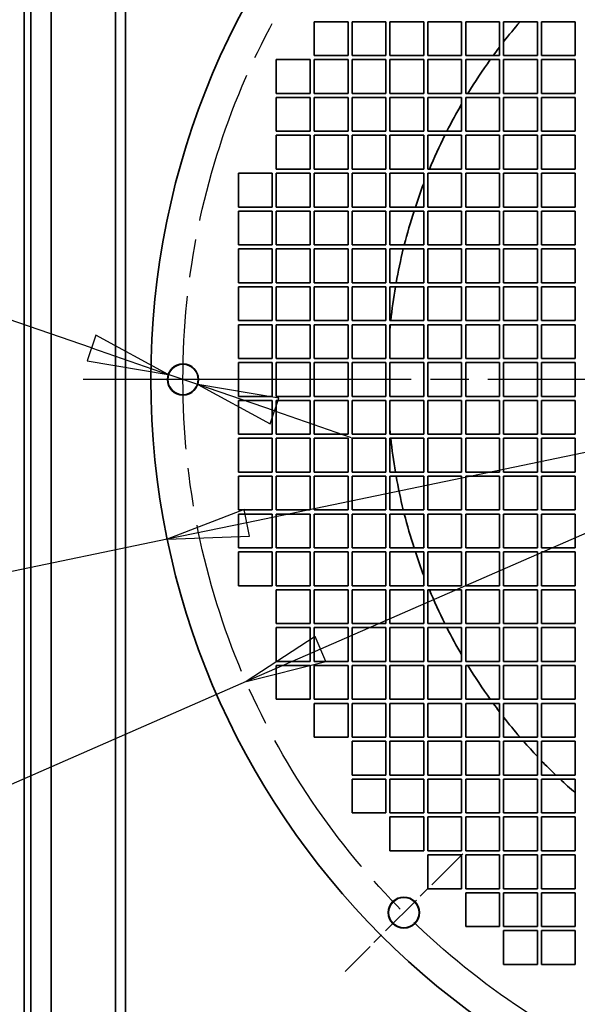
# Model space of a CAD drawing. Header units: millimetres. Extents: x 132 to 3320, y 40 to 2336.
# Tile 28 of 38: x 1738 to 1903, y 1445 to 1736. Entities that reach past the tile are written whole.
import ezdxf

# ---------------------------------------------------------------- set-up
doc = ezdxf.new("R2010")
doc.units = ezdxf.units.MM
doc.header["$LTSCALE"] = 8
doc.linetypes.add('CHAIN', pattern=[0.3543, 0.2362, -0.0295, 0.0591, -0.0295])
for name, color, linetype, lineweight, true_color in [('Krawędzie widoczne(ISO)', 7, 'Continuous', 35, 0x262659), ('Linia środkowa(ISO)', 7, 'Continuous', 25, 0x262659), ('Wymiary(ISO)', 7, 'Continuous', 25, 0x262659), ('Znacznik środka(ISO)', 7, 'Continuous', 25, 0x262659)]:
    doc.layers.add(name, color=color, linetype=linetype, lineweight=lineweight, true_color=true_color)
doc.styles.add('STANDARDDużyTekst', font='txt')
doc.dimstyles.new('X.XXX mała tolerancja', dxfattribs={"dimscale": 8, "dimtxt": 3.5, "dimasz": 3, "dimexe": 3.175, "dimexo": 0, "dimgap": 0.762, "dimtad": 1, "dimtoh": 1, "dimdec": 1, "dimrnd": 1e-08, "dimtxsty": 'STANDARDDużyTekst', "dimblk": 'Filled-2', "dimcen": 0.09, "dimdle": 10, "dimclrd": 256, "dimclre": 256, "dimclrt": 7, "dimadec": 1, "dimazin": 2, "dimtfac": 0.714286, "dimtdec": 3, "dimtmove": 0, "dimatfit": 3, "dimfxl": 1, "dimtolj": 1, "dimlwd": 25, "dimlwe": 25, "dimarcsym": 0})

# ---------------------------------------------------------------- blocks, each defined once
blk = doc.blocks.new('Filled-2')
at = {"color": 0}
for p, q in [((0, 0), (-1, 0.167)), ((-1, 0.167), (-1, -0.167)), ((-1, 0), (0, 0)), ((-1, -0.167), (0, 0))]:
    blk.add_line(p, q, dxfattribs=at)
at = {"color": 0, "flags": 128}
blk.add_lwpolyline([(-1, -0.167), (0, 0), (-1, 0.167), (-1, -0.167)], dxfattribs=at)
at = {"color": 0}
blk.add_solid([(-1, -0.167), (0, 0), (-1, 0.167), (-1, -0.167)], dxfattribs=at)
blk = doc.blocks.new('*D16')
at = {"layer": 'Defpoints', "color": 0, "linetype": 'Continuous', "transparency": 16777216}
for p in [(2261.6, 1629.64), (2468.1, 1629.64), (1739.1, 1189.64)]:
    blk.add_point(p, dxfattribs=at)
at = {"layer": 'Wymiary(ISO)', "color": 179, "linetype": 'Continuous', "lineweight": 25, "true_color": 0x262658, "transparency": 16777216}
for p, q in [((2261.6, 1629.64), (2493.5, 1629.64)), ((2468.1, 1213.64), (2468.1, 1605.64)), ((1739.1, 1189.64), (2493.5, 1189.64))]:
    blk.add_line(p, q, dxfattribs=at)
at = {"layer": 'Wymiary(ISO)', "color": 179, "linetype": 'Continuous', "lineweight": 25, "true_color": 0x262658, "transparency": 16777216, "xscale": 24, "yscale": 24, "zscale": 24}
for p, rotation in [((2468.1, 1629.64), 90), ((2468.1, 1189.64), 270)]:
    blk.add_blockref('Filled-2', p, dxfattribs=dict(at, rotation=rotation))
at = {"layer": 'Wymiary(ISO)', "color": 7, "linetype": 'Continuous', "lineweight": 25, "transparency": 16777216, "insert": (2433.51, 1379.42), "char_height": 28, "attachment_point": 1, "rotation": 90, "style": 'STANDARDDużyTekst'}
blk.add_mtext('\\A1;440', dxfattribs=at)
blk = doc.blocks.new('*D21')
at = {"layer": 'Defpoints', "color": 0, "linetype": 'Continuous', "transparency": 16777216}
for p in [(1781.75, 1631.14), (1790.45, 1628.14)]:
    blk.add_point(p, dxfattribs=at)
at = {"layer": 'Wymiary(ISO)', "color": 179, "linetype": 'Continuous', "lineweight": 25, "true_color": 0x262658, "transparency": 16777216}
for p, q in [((1759.06, 1638.96), (1585.19, 1698.91)), ((1790.45, 1628.14), (1781.75, 1631.14)), ((1813.14, 1620.32), (1835.83, 1612.49))]:
    blk.add_line(p, q, dxfattribs=at)
at = {"layer": 'Wymiary(ISO)', "color": 179, "linetype": 'Continuous', "lineweight": 25, "true_color": 0x262658, "transparency": 16777216, "xscale": 24, "yscale": 24, "zscale": 24}
for p, rotation in [((1781.75, 1631.14), 340.9768457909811), ((1790.45, 1628.14), 160.9768457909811)]:
    blk.add_blockref('Filled-2', p, dxfattribs=dict(at, rotation=rotation))
at = {"layer": 'Wymiary(ISO)', "color": 7, "linetype": 'Continuous', "lineweight": 25, "transparency": 16777216, "insert": (1602.26, 1729.71), "char_height": 28, "attachment_point": 1, "rotation": 340.9768, "style": 'STANDARDDużyTekst'}
blk.add_mtext('\\A1; \\fTrebuchet MS|b0|i1;\\H28.0000;8xM6', dxfattribs=at)
blk = doc.blocks.new('*D25')
at = {"layer": 'Defpoints', "color": 0, "linetype": 'Continuous', "transparency": 16777216}
for p in [(2236.74, 1676.91), (1781.46, 1582.36)]:
    blk.add_point(p, dxfattribs=at)
at = {"layer": 'Wymiary(ISO)', "color": 179, "linetype": 'Continuous', "lineweight": 25, "true_color": 0x262658, "transparency": 16777216}
for p, q in [((2213.25, 1672.03), (1804.96, 1587.24)), ((1781.46, 1582.36), (1622.34, 1549.32))]:
    blk.add_line(p, q, dxfattribs=at)
at = {"layer": 'Wymiary(ISO)', "color": 179, "linetype": 'Continuous', "lineweight": 25, "true_color": 0x262658, "transparency": 16777216, "xscale": 24, "yscale": 24, "zscale": 24}
for p, rotation in [((2236.74, 1676.91), 11.7318699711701), ((1781.46, 1582.36), 191.7318699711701)]:
    blk.add_blockref('Filled-2', p, dxfattribs=dict(at, rotation=rotation))
at = {"layer": 'Wymiary(ISO)', "color": 7, "linetype": 'Continuous', "lineweight": 25, "transparency": 16777216, "insert": (1621.26, 1584.51), "char_height": 28, "attachment_point": 1, "rotation": 11.7319, "style": 'STANDARDDużyTekst'}
blk.add_mtext('\\A1;∅465', dxfattribs=at)
blk = doc.blocks.new('*D26')
at = {"layer": 'Defpoints', "color": 0, "linetype": 'Continuous', "transparency": 16777216}
for p in [(2213.42, 1718.99), (1804.78, 1540.29)]:
    blk.add_point(p, dxfattribs=at)
at = {"layer": 'Wymiary(ISO)', "color": 179, "linetype": 'Continuous', "lineweight": 25, "true_color": 0x262658, "transparency": 16777216}
for p, q in [((2191.43, 1709.37), (1826.77, 1549.9)), ((1804.78, 1540.29), (1643.44, 1469.73))]:
    blk.add_line(p, q, dxfattribs=at)
at = {"layer": 'Wymiary(ISO)', "color": 179, "linetype": 'Continuous', "lineweight": 25, "true_color": 0x262658, "transparency": 16777216, "xscale": 24, "yscale": 24, "zscale": 24}
for p, rotation in [((2213.42, 1718.99), 23.62028117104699), ((1804.78, 1540.29), 203.620281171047)]:
    blk.add_blockref('Filled-2', p, dxfattribs=dict(at, rotation=rotation))
at = {"layer": 'Wymiary(ISO)', "color": 7, "linetype": 'Continuous', "lineweight": 25, "transparency": 16777216, "insert": (1635.13, 1503.95), "char_height": 28, "attachment_point": 1, "rotation": 23.6203, "style": 'STANDARDDużyTekst'}
blk.add_mtext('\\A1;∅446', dxfattribs=at)

msp = doc.modelspace()

# ---------------------------------------------------------------- linework, layer by layer
at = {"layer": 'Krawędzie widoczne(ISO)'}
for p, q in [((1739.101, 1953.637), (1739.101, 1189.637)), ((1741.101, 1951.637), (1741.101, 1191.637)), ((1747.101, 1869.637), (1747.101, 1389.637)), ((1766.101, 1869.637), (1766.101, 1389.637)), ((1769.101, 1389.637), (1769.101, 1869.637)), ((1824.901, 1725.437), (1824.901, 1735.437)), ((1824.901, 1735.437), (1834.901, 1735.437)), ((1834.901, 1735.437), (1834.901, 1725.437)), ((1836.101, 1725.437), (1836.101, 1735.437)), ((1836.101, 1735.437), (1846.101, 1735.437)), ((1846.101, 1735.437), (1846.101, 1725.437)), ((1847.301, 1725.437), (1847.301, 1735.437)), ((1847.301, 1735.437), (1857.301, 1735.437)), ((1857.301, 1735.437), (1857.301, 1725.437)), ((1858.501, 1725.437), (1858.501, 1735.437)), ((1858.501, 1735.437), (1868.501, 1735.437)), ((1868.501, 1735.437), (1868.501, 1725.437)), ((1869.701, 1725.437), (1869.701, 1735.437)), ((1869.701, 1735.437), (1879.701, 1735.437)), ((1879.701, 1735.437), (1879.701, 1725.437)), ((1880.901, 1725.437), (1880.901, 1735.437)), ((1880.901, 1735.437), (1890.901, 1735.437)), ((1890.901, 1735.437), (1890.901, 1725.437)), ((1892.101, 1725.437), (1892.101, 1735.437)), ((1892.101, 1735.437), (1902.101, 1735.437)), ((1902.101, 1735.437), (1902.101, 1725.437)), ((1813.701, 1714.237), (1813.701, 1724.237)), ((1813.701, 1724.237), (1823.701, 1724.237)), ((1823.701, 1724.237), (1823.701, 1714.237)), ((1834.901, 1725.437), (1824.901, 1725.437)), ((1824.901, 1714.237), (1824.901, 1724.237)), ((1824.901, 1724.237), (1834.901, 1724.237)), ((1834.901, 1724.237), (1834.901, 1714.237)), ((1846.101, 1725.437), (1836.101, 1725.437)), ((1836.101, 1714.237), (1836.101, 1724.237)), ((1836.101, 1724.237), (1846.101, 1724.237)), ((1846.101, 1724.237), (1846.101, 1714.237)), ((1857.301, 1725.437), (1847.301, 1725.437)), ((1847.301, 1714.237), (1847.301, 1724.237)), ((1847.301, 1724.237), (1857.301, 1724.237)), ((1857.301, 1724.237), (1857.301, 1714.237)), ((1868.501, 1725.437), (1858.501, 1725.437)), ((1858.501, 1714.237), (1858.501, 1724.237)), ((1858.501, 1724.237), (1868.501, 1724.237)), ((1868.501, 1724.237), (1868.501, 1714.237)), ((1879.701, 1725.437), (1869.701, 1725.437)), ((1869.701, 1714.237), (1869.701, 1724.237)), ((1869.701, 1724.237), (1879.701, 1724.237)), ((1879.701, 1724.237), (1879.701, 1714.237)), ((1890.901, 1725.437), (1880.901, 1725.437)), ((1880.901, 1714.237), (1880.901, 1724.237)), ((1880.901, 1724.237), (1890.901, 1724.237)), ((1890.901, 1724.237), (1890.901, 1714.237)), ((1902.101, 1725.437), (1892.101, 1725.437)), ((1892.101, 1714.237), (1892.101, 1724.237)), ((1892.101, 1724.237), (1902.101, 1724.237)), ((1902.101, 1724.237), (1902.101, 1714.237)), ((1823.701, 1714.237), (1813.701, 1714.237)), ((1813.701, 1703.037), (1813.701, 1713.037)), ((1813.701, 1713.037), (1823.701, 1713.037)), ((1823.701, 1713.037), (1823.701, 1703.037)), ((1834.901, 1714.237), (1824.901, 1714.237)), ((1824.901, 1703.037), (1824.901, 1713.037)), ((1824.901, 1713.037), (1834.901, 1713.037)), ((1834.901, 1713.037), (1834.901, 1703.037)), ((1846.101, 1714.237), (1836.101, 1714.237)), ((1836.101, 1703.037), (1836.101, 1713.037)), ((1836.101, 1713.037), (1846.101, 1713.037)), ((1846.101, 1713.037), (1846.101, 1703.037)), ((1857.301, 1714.237), (1847.301, 1714.237)), ((1847.301, 1703.037), (1847.301, 1713.037)), ((1847.301, 1713.037), (1857.301, 1713.037)), ((1857.301, 1713.037), (1857.301, 1703.037)), ((1868.501, 1714.237), (1858.501, 1714.237)), ((1858.501, 1703.037), (1858.501, 1713.037)), ((1858.501, 1713.037), (1868.501, 1713.037)), ((1868.501, 1713.037), (1868.501, 1703.037)), ((1879.701, 1714.237), (1869.701, 1714.237)), ((1869.701, 1703.037), (1869.701, 1713.037)), ((1869.701, 1713.037), (1879.701, 1713.037)), ((1879.701, 1713.037), (1879.701, 1703.037)), ((1890.901, 1714.237), (1880.901, 1714.237)), ((1880.901, 1703.037), (1880.901, 1713.037)), ((1880.901, 1713.037), (1890.901, 1713.037)), ((1890.901, 1713.037), (1890.901, 1703.037)), ((1902.101, 1714.237), (1892.101, 1714.237)), ((1892.101, 1703.037), (1892.101, 1713.037)), ((1892.101, 1713.037), (1902.101, 1713.037)), ((1902.101, 1713.037), (1902.101, 1703.037)), ((1823.701, 1703.037), (1813.701, 1703.037)), ((1813.701, 1691.837), (1813.701, 1701.837)), ((1813.701, 1701.837), (1823.701, 1701.837)), ((1823.701, 1701.837), (1823.701, 1691.837)), ((1834.901, 1703.037), (1824.901, 1703.037)), ((1824.901, 1691.837), (1824.901, 1701.837)), ((1824.901, 1701.837), (1834.901, 1701.837)), ((1834.901, 1701.837), (1834.901, 1691.837)), ((1846.101, 1703.037), (1836.101, 1703.037)), ((1836.101, 1691.837), (1836.101, 1701.837)), ((1836.101, 1701.837), (1846.101, 1701.837)), ((1846.101, 1701.837), (1846.101, 1691.837)), ((1857.301, 1703.037), (1847.301, 1703.037)), ((1847.301, 1691.837), (1847.301, 1701.837)), ((1847.301, 1701.837), (1857.301, 1701.837)), ((1857.301, 1701.837), (1857.301, 1691.837)), ((1868.501, 1703.037), (1858.501, 1703.037)), ((1858.501, 1691.837), (1858.501, 1701.837)), ((1858.501, 1701.837), (1868.501, 1701.837)), ((1868.501, 1701.837), (1868.501, 1691.837)), ((1879.701, 1703.037), (1869.701, 1703.037)), ((1869.701, 1691.837), (1869.701, 1701.837)), ((1869.701, 1701.837), (1879.701, 1701.837)), ((1879.701, 1701.837), (1879.701, 1691.837)), ((1890.901, 1703.037), (1880.901, 1703.037)), ((1880.901, 1691.837), (1880.901, 1701.837)), ((1880.901, 1701.837), (1890.901, 1701.837)), ((1890.901, 1701.837), (1890.901, 1691.837)), ((1902.101, 1703.037), (1892.101, 1703.037)), ((1892.101, 1691.837), (1892.101, 1701.837)), ((1892.101, 1701.837), (1902.101, 1701.837)), ((1902.101, 1701.837), (1902.101, 1691.837)), ((1802.501, 1680.637), (1802.501, 1690.637)), ((1802.501, 1690.637), (1812.501, 1690.637)), ((1812.501, 1690.637), (1812.501, 1680.637)), ((1823.701, 1691.837), (1813.701, 1691.837)), ((1813.701, 1680.637), (1813.701, 1690.637)), ((1813.701, 1690.637), (1823.701, 1690.637)), ((1823.701, 1690.637), (1823.701, 1680.637)), ((1834.901, 1691.837), (1824.901, 1691.837)), ((1824.901, 1680.637), (1824.901, 1690.637)), ((1824.901, 1690.637), (1834.901, 1690.637)), ((1834.901, 1690.637), (1834.901, 1680.637)), ((1846.101, 1691.837), (1836.101, 1691.837)), ((1836.101, 1680.637), (1836.101, 1690.637)), ((1836.101, 1690.637), (1846.101, 1690.637)), ((1846.101, 1690.637), (1846.101, 1680.637)), ((1857.301, 1691.837), (1847.301, 1691.837)), ((1847.301, 1680.637), (1847.301, 1690.637)), ((1847.301, 1690.637), (1857.301, 1690.637)), ((1857.301, 1690.637), (1857.301, 1680.637)), ((1868.501, 1691.837), (1858.501, 1691.837)), ((1858.501, 1680.637), (1858.501, 1690.637)), ((1858.501, 1690.637), (1868.501, 1690.637)), ((1868.501, 1690.637), (1868.501, 1680.637)), ((1879.701, 1691.837), (1869.701, 1691.837)), ((1869.701, 1680.637), (1869.701, 1690.637)), ((1869.701, 1690.637), (1879.701, 1690.637)), ((1879.701, 1690.637), (1879.701, 1680.637)), ((1890.901, 1691.837), (1880.901, 1691.837)), ((1880.901, 1680.637), (1880.901, 1690.637)), ((1880.901, 1690.637), (1890.901, 1690.637)), ((1890.901, 1690.637), (1890.901, 1680.637)), ((1902.101, 1691.837), (1892.101, 1691.837)), ((1892.101, 1680.637), (1892.101, 1690.637)), ((1892.101, 1690.637), (1902.101, 1690.637)), ((1902.101, 1690.637), (1902.101, 1680.637)), ((1812.501, 1680.637), (1802.501, 1680.637)), ((1823.701, 1680.637), (1813.701, 1680.637)), ((1834.901, 1680.637), (1824.901, 1680.637)), ((1846.101, 1680.637), (1836.101, 1680.637)), ((1857.301, 1680.637), (1847.301, 1680.637)), ((1868.501, 1680.637), (1858.501, 1680.637)), ((1879.701, 1680.637), (1869.701, 1680.637)), ((1890.901, 1680.637), (1880.901, 1680.637)), ((1902.101, 1680.637), (1892.101, 1680.637)), ((1802.501, 1669.437), (1802.501, 1679.437)), ((1802.501, 1679.437), (1812.501, 1679.437)), ((1812.501, 1679.437), (1812.501, 1669.437)), ((1813.701, 1669.437), (1813.701, 1679.437)), ((1813.701, 1679.437), (1823.701, 1679.437)), ((1823.701, 1679.437), (1823.701, 1669.437)), ((1824.901, 1669.437), (1824.901, 1679.437)), ((1824.901, 1679.437), (1834.901, 1679.437)), ((1834.901, 1679.437), (1834.901, 1669.437)), ((1836.101, 1669.437), (1836.101, 1679.437)), ((1836.101, 1679.437), (1846.101, 1679.437)), ((1846.101, 1679.437), (1846.101, 1669.437)), ((1847.301, 1669.437), (1847.301, 1679.437)), ((1847.301, 1679.437), (1857.301, 1679.437)), ((1857.301, 1679.437), (1857.301, 1669.437)), ((1858.501, 1669.437), (1858.501, 1679.437)), ((1858.501, 1679.437), (1868.501, 1679.437)), ((1868.501, 1679.437), (1868.501, 1669.437)), ((1869.701, 1669.437), (1869.701, 1679.437)), ((1869.701, 1679.437), (1879.701, 1679.437)), ((1879.701, 1679.437), (1879.701, 1669.437)), ((1880.901, 1669.437), (1880.901, 1679.437)), ((1880.901, 1679.437), (1890.901, 1679.437)), ((1890.901, 1679.437), (1890.901, 1669.437)), ((1892.101, 1669.437), (1892.101, 1679.437)), ((1892.101, 1679.437), (1902.101, 1679.437)), ((1902.101, 1679.437), (1902.101, 1669.437)), ((1812.501, 1669.437), (1802.501, 1669.437)), ((1823.701, 1669.437), (1813.701, 1669.437)), ((1834.901, 1669.437), (1824.901, 1669.437)), ((1846.101, 1669.437), (1836.101, 1669.437)), ((1857.301, 1669.437), (1847.301, 1669.437)), ((1868.501, 1669.437), (1858.501, 1669.437)), ((1879.701, 1669.437), (1869.701, 1669.437)), ((1890.901, 1669.437), (1880.901, 1669.437)), ((1902.101, 1669.437), (1892.101, 1669.437)), ((1802.501, 1658.237), (1802.501, 1668.237)), ((1802.501, 1668.237), (1812.501, 1668.237)), ((1812.501, 1668.237), (1812.501, 1658.237)), ((1813.701, 1658.237), (1813.701, 1668.237)), ((1813.701, 1668.237), (1823.701, 1668.237)), ((1823.701, 1668.237), (1823.701, 1658.237)), ((1824.901, 1658.237), (1824.901, 1668.237)), ((1824.901, 1668.237), (1834.901, 1668.237)), ((1834.901, 1668.237), (1834.901, 1658.237)), ((1836.101, 1658.237), (1836.101, 1668.237)), ((1836.101, 1668.237), (1846.101, 1668.237)), ((1846.101, 1668.237), (1846.101, 1658.237)), ((1847.301, 1658.237), (1847.301, 1668.237)), ((1847.301, 1668.237), (1857.301, 1668.237)), ((1857.301, 1668.237), (1857.301, 1658.237)), ((1858.501, 1658.237), (1858.501, 1668.237)), ((1858.501, 1668.237), (1868.501, 1668.237)), ((1868.501, 1668.237), (1868.501, 1658.237)), ((1869.701, 1658.237), (1869.701, 1668.237)), ((1869.701, 1668.237), (1879.701, 1668.237)), ((1879.701, 1668.237), (1879.701, 1658.237)), ((1880.901, 1658.237), (1880.901, 1668.237)), ((1880.901, 1668.237), (1890.901, 1668.237)), ((1890.901, 1668.237), (1890.901, 1658.237)), ((1892.101, 1658.237), (1892.101, 1668.237)), ((1892.101, 1668.237), (1902.101, 1668.237)), ((1902.101, 1668.237), (1902.101, 1658.237)), ((1812.501, 1658.237), (1802.501, 1658.237)), ((1802.501, 1647.037), (1802.501, 1657.037)), ((1802.501, 1657.037), (1812.501, 1657.037)), ((1812.501, 1657.037), (1812.501, 1647.037)), ((1823.701, 1658.237), (1813.701, 1658.237)), ((1813.701, 1647.037), (1813.701, 1657.037)), ((1813.701, 1657.037), (1823.701, 1657.037)), ((1823.701, 1657.037), (1823.701, 1647.037)), ((1834.901, 1658.237), (1824.901, 1658.237)), ((1824.901, 1647.037), (1824.901, 1657.037)), ((1824.901, 1657.037), (1834.901, 1657.037)), ((1834.901, 1657.037), (1834.901, 1647.037)), ((1846.101, 1658.237), (1836.101, 1658.237)), ((1836.101, 1647.037), (1836.101, 1657.037)), ((1836.101, 1657.037), (1846.101, 1657.037)), ((1846.101, 1657.037), (1846.101, 1647.037)), ((1857.301, 1658.237), (1847.301, 1658.237)), ((1847.301, 1647.037), (1847.301, 1657.037)), ((1847.301, 1657.037), (1857.301, 1657.037)), ((1857.301, 1657.037), (1857.301, 1647.037)), ((1868.501, 1658.237), (1858.501, 1658.237)), ((1858.501, 1647.037), (1858.501, 1657.037)), ((1858.501, 1657.037), (1868.501, 1657.037)), ((1868.501, 1657.037), (1868.501, 1647.037)), ((1879.701, 1658.237), (1869.701, 1658.237)), ((1869.701, 1647.037), (1869.701, 1657.037)), ((1869.701, 1657.037), (1879.701, 1657.037)), ((1879.701, 1657.037), (1879.701, 1647.037)), ((1890.901, 1658.237), (1880.901, 1658.237)), ((1880.901, 1647.037), (1880.901, 1657.037)), ((1880.901, 1657.037), (1890.901, 1657.037)), ((1890.901, 1657.037), (1890.901, 1647.037)), ((1902.101, 1658.237), (1892.101, 1658.237)), ((1892.101, 1647.037), (1892.101, 1657.037)), ((1892.101, 1657.037), (1902.101, 1657.037)), ((1902.101, 1657.037), (1902.101, 1647.037)), ((1812.501, 1647.037), (1802.501, 1647.037)), ((1802.501, 1635.837), (1802.501, 1645.837)), ((1802.501, 1645.837), (1812.501, 1645.837)), ((1812.501, 1645.837), (1812.501, 1635.837)), ((1823.701, 1647.037), (1813.701, 1647.037)), ((1813.701, 1635.837), (1813.701, 1645.837)), ((1813.701, 1645.837), (1823.701, 1645.837)), ((1823.701, 1645.837), (1823.701, 1635.837)), ((1834.901, 1647.037), (1824.901, 1647.037)), ((1824.901, 1635.837), (1824.901, 1645.837)), ((1824.901, 1645.837), (1834.901, 1645.837)), ((1834.901, 1645.837), (1834.901, 1635.837)), ((1846.101, 1647.037), (1836.101, 1647.037)), ((1836.101, 1635.837), (1836.101, 1645.837)), ((1836.101, 1645.837), (1846.101, 1645.837)), ((1846.101, 1645.837), (1846.101, 1635.837)), ((1857.301, 1647.037), (1847.301, 1647.037)), ((1847.301, 1635.837), (1847.301, 1645.837)), ((1847.301, 1645.837), (1857.301, 1645.837)), ((1857.301, 1645.837), (1857.301, 1635.837)), ((1868.501, 1647.037), (1858.501, 1647.037)), ((1858.501, 1635.837), (1858.501, 1645.837)), ((1858.501, 1645.837), (1868.501, 1645.837)), ((1868.501, 1645.837), (1868.501, 1635.837)), ((1879.701, 1647.037), (1869.701, 1647.037)), ((1869.701, 1635.837), (1869.701, 1645.837)), ((1869.701, 1645.837), (1879.701, 1645.837)), ((1879.701, 1645.837), (1879.701, 1635.837)), ((1890.901, 1647.037), (1880.901, 1647.037)), ((1880.901, 1635.837), (1880.901, 1645.837)), ((1880.901, 1645.837), (1890.901, 1645.837)), ((1890.901, 1645.837), (1890.901, 1635.837)), ((1902.101, 1647.037), (1892.101, 1647.037)), ((1892.101, 1635.837), (1892.101, 1645.837)), ((1892.101, 1645.837), (1902.101, 1645.837)), ((1902.101, 1645.837), (1902.101, 1635.837)), ((1812.501, 1635.837), (1802.501, 1635.837)), ((1802.501, 1624.637), (1802.501, 1634.637)), ((1802.501, 1634.637), (1812.501, 1634.637)), ((1812.501, 1634.637), (1812.501, 1624.637)), ((1823.701, 1635.837), (1813.701, 1635.837)), ((1813.701, 1624.637), (1813.701, 1634.637)), ((1813.701, 1634.637), (1823.701, 1634.637)), ((1823.701, 1634.637), (1823.701, 1624.637)), ((1834.901, 1635.837), (1824.901, 1635.837)), ((1824.901, 1624.637), (1824.901, 1634.637)), ((1824.901, 1634.637), (1834.901, 1634.637)), ((1834.901, 1634.637), (1834.901, 1624.637)), ((1846.101, 1635.837), (1836.101, 1635.837)), ((1836.101, 1624.637), (1836.101, 1634.637)), ((1836.101, 1634.637), (1846.101, 1634.637)), ((1846.101, 1634.637), (1846.101, 1624.637)), ((1857.301, 1635.837), (1847.301, 1635.837)), ((1847.301, 1624.637), (1847.301, 1634.637)), ((1847.301, 1634.637), (1857.301, 1634.637)), ((1857.301, 1634.637), (1857.301, 1624.637)), ((1868.501, 1635.837), (1858.501, 1635.837)), ((1858.501, 1624.637), (1858.501, 1634.637)), ((1858.501, 1634.637), (1868.501, 1634.637)), ((1868.501, 1634.637), (1868.501, 1624.637)), ((1879.701, 1635.837), (1869.701, 1635.837)), ((1869.701, 1624.637), (1869.701, 1634.637)), ((1869.701, 1634.637), (1879.701, 1634.637)), ((1879.701, 1634.637), (1879.701, 1624.637)), ((1890.901, 1635.837), (1880.901, 1635.837)), ((1880.901, 1624.637), (1880.901, 1634.637)), ((1880.901, 1634.637), (1890.901, 1634.637)), ((1890.901, 1634.637), (1890.901, 1624.637)), ((1902.101, 1635.837), (1892.101, 1635.837)), ((1892.101, 1624.637), (1892.101, 1634.637)), ((1892.101, 1634.637), (1902.101, 1634.637)), ((1902.101, 1634.637), (1902.101, 1624.637)), ((1812.501, 1624.637), (1802.501, 1624.637)), ((1802.501, 1613.437), (1802.501, 1623.437)), ((1802.501, 1623.437), (1812.501, 1623.437)), ((1812.501, 1623.437), (1812.501, 1613.437)), ((1823.701, 1624.637), (1813.701, 1624.637)), ((1813.701, 1613.437), (1813.701, 1623.437)), ((1813.701, 1623.437), (1823.701, 1623.437)), ((1823.701, 1623.437), (1823.701, 1613.437)), ((1834.901, 1624.637), (1824.901, 1624.637)), ((1824.901, 1613.437), (1824.901, 1623.437)), ((1824.901, 1623.437), (1834.901, 1623.437)), ((1834.901, 1623.437), (1834.901, 1613.437)), ((1846.101, 1624.637), (1836.101, 1624.637)), ((1836.101, 1613.437), (1836.101, 1623.437)), ((1836.101, 1623.437), (1846.101, 1623.437)), ((1846.101, 1623.437), (1846.101, 1613.437)), ((1857.301, 1624.637), (1847.301, 1624.637)), ((1847.301, 1613.437), (1847.301, 1623.437)), ((1847.301, 1623.437), (1857.301, 1623.437)), ((1857.301, 1623.437), (1857.301, 1613.437)), ((1868.501, 1624.637), (1858.501, 1624.637)), ((1858.501, 1613.437), (1858.501, 1623.437)), ((1858.501, 1623.437), (1868.501, 1623.437)), ((1868.501, 1623.437), (1868.501, 1613.437)), ((1879.701, 1624.637), (1869.701, 1624.637)), ((1869.701, 1613.437), (1869.701, 1623.437)), ((1869.701, 1623.437), (1879.701, 1623.437)), ((1879.701, 1623.437), (1879.701, 1613.437)), ((1890.901, 1624.637), (1880.901, 1624.637)), ((1880.901, 1613.437), (1880.901, 1623.437)), ((1880.901, 1623.437), (1890.901, 1623.437)), ((1890.901, 1623.437), (1890.901, 1613.437)), ((1902.101, 1624.637), (1892.101, 1624.637)), ((1892.101, 1613.437), (1892.101, 1623.437)), ((1892.101, 1623.437), (1902.101, 1623.437)), ((1902.101, 1623.437), (1902.101, 1613.437)), ((1812.501, 1613.437), (1802.501, 1613.437)), ((1823.701, 1613.437), (1813.701, 1613.437)), ((1834.901, 1613.437), (1824.901, 1613.437)), ((1846.101, 1613.437), (1836.101, 1613.437)), ((1857.301, 1613.437), (1847.301, 1613.437)), ((1868.501, 1613.437), (1858.501, 1613.437)), ((1879.701, 1613.437), (1869.701, 1613.437)), ((1890.901, 1613.437), (1880.901, 1613.437)), ((1902.101, 1613.437), (1892.101, 1613.437)), ((1802.501, 1602.237), (1802.501, 1612.237)), ((1802.501, 1612.237), (1812.501, 1612.237)), ((1812.501, 1612.237), (1812.501, 1602.237)), ((1813.701, 1602.237), (1813.701, 1612.237)), ((1813.701, 1612.237), (1823.701, 1612.237)), ((1823.701, 1612.237), (1823.701, 1602.237)), ((1824.901, 1602.237), (1824.901, 1612.237)), ((1824.901, 1612.237), (1834.901, 1612.237)), ((1834.901, 1612.237), (1834.901, 1602.237)), ((1836.101, 1602.237), (1836.101, 1612.237)), ((1836.101, 1612.237), (1846.101, 1612.237)), ((1846.101, 1612.237), (1846.101, 1602.237)), ((1847.301, 1602.237), (1847.301, 1612.237)), ((1847.301, 1612.237), (1857.301, 1612.237)), ((1857.301, 1612.237), (1857.301, 1602.237)), ((1858.501, 1602.237), (1858.501, 1612.237)), ((1858.501, 1612.237), (1868.501, 1612.237)), ((1868.501, 1612.237), (1868.501, 1602.237)), ((1869.701, 1602.237), (1869.701, 1612.237)), ((1869.701, 1612.237), (1879.701, 1612.237)), ((1879.701, 1612.237), (1879.701, 1602.237)), ((1880.901, 1602.237), (1880.901, 1612.237)), ((1880.901, 1612.237), (1890.901, 1612.237)), ((1890.901, 1612.237), (1890.901, 1602.237)), ((1892.101, 1602.237), (1892.101, 1612.237)), ((1892.101, 1612.237), (1902.101, 1612.237)), ((1902.101, 1612.237), (1902.101, 1602.237)), ((1812.501, 1602.237), (1802.501, 1602.237)), ((1823.701, 1602.237), (1813.701, 1602.237)), ((1834.901, 1602.237), (1824.901, 1602.237)), ((1846.101, 1602.237), (1836.101, 1602.237)), ((1857.301, 1602.237), (1847.301, 1602.237)), ((1868.501, 1602.237), (1858.501, 1602.237)), ((1879.701, 1602.237), (1869.701, 1602.237)), ((1890.901, 1602.237), (1880.901, 1602.237)), ((1902.101, 1602.237), (1892.101, 1602.237)), ((1802.501, 1591.037), (1802.501, 1601.037)), ((1802.501, 1601.037), (1812.501, 1601.037)), ((1812.501, 1601.037), (1812.501, 1591.037)), ((1813.701, 1591.037), (1813.701, 1601.037)), ((1813.701, 1601.037), (1823.701, 1601.037)), ((1823.701, 1601.037), (1823.701, 1591.037)), ((1824.901, 1591.037), (1824.901, 1601.037)), ((1824.901, 1601.037), (1834.901, 1601.037)), ((1834.901, 1601.037), (1834.901, 1591.037)), ((1836.101, 1591.037), (1836.101, 1601.037)), ((1836.101, 1601.037), (1846.101, 1601.037)), ((1846.101, 1601.037), (1846.101, 1591.037)), ((1847.301, 1591.037), (1847.301, 1601.037)), ((1847.301, 1601.037), (1857.301, 1601.037)), ((1857.301, 1601.037), (1857.301, 1591.037)), ((1858.501, 1591.037), (1858.501, 1601.037)), ((1858.501, 1601.037), (1868.501, 1601.037)), ((1868.501, 1601.037), (1868.501, 1591.037)), ((1869.701, 1591.037), (1869.701, 1601.037)), ((1869.701, 1601.037), (1879.701, 1601.037)), ((1879.701, 1601.037), (1879.701, 1591.037)), ((1880.901, 1591.037), (1880.901, 1601.037)), ((1880.901, 1601.037), (1890.901, 1601.037)), ((1890.901, 1601.037), (1890.901, 1591.037)), ((1892.101, 1591.037), (1892.101, 1601.037)), ((1892.101, 1601.037), (1902.101, 1601.037)), ((1902.101, 1601.037), (1902.101, 1591.037)), ((1812.501, 1591.037), (1802.501, 1591.037)), ((1823.701, 1591.037), (1813.701, 1591.037)), ((1834.901, 1591.037), (1824.901, 1591.037)), ((1846.101, 1591.037), (1836.101, 1591.037)), ((1857.301, 1591.037), (1847.301, 1591.037)), ((1868.501, 1591.037), (1858.501, 1591.037)), ((1879.701, 1591.037), (1869.701, 1591.037)), ((1890.901, 1591.037), (1880.901, 1591.037)), ((1902.101, 1591.037), (1892.101, 1591.037)), ((1802.501, 1579.837), (1802.501, 1589.837)), ((1802.501, 1589.837), (1812.501, 1589.837)), ((1812.501, 1589.837), (1812.501, 1579.837)), ((1813.701, 1579.837), (1813.701, 1589.837)), ((1813.701, 1589.837), (1823.701, 1589.837)), ((1823.701, 1589.837), (1823.701, 1579.837)), ((1824.901, 1579.837), (1824.901, 1589.837)), ((1824.901, 1589.837), (1834.901, 1589.837)), ((1834.901, 1589.837), (1834.901, 1579.837)), ((1836.101, 1579.837), (1836.101, 1589.837)), ((1836.101, 1589.837), (1846.101, 1589.837)), ((1846.101, 1589.837), (1846.101, 1579.837)), ((1847.301, 1579.837), (1847.301, 1589.837)), ((1847.301, 1589.837), (1857.301, 1589.837)), ((1857.301, 1589.837), (1857.301, 1579.837)), ((1858.501, 1579.837), (1858.501, 1589.837)), ((1858.501, 1589.837), (1868.501, 1589.837)), ((1868.501, 1589.837), (1868.501, 1579.837)), ((1869.701, 1579.837), (1869.701, 1589.837)), ((1869.701, 1589.837), (1879.701, 1589.837)), ((1879.701, 1589.837), (1879.701, 1579.837)), ((1880.901, 1579.837), (1880.901, 1589.837)), ((1880.901, 1589.837), (1890.901, 1589.837)), ((1890.901, 1589.837), (1890.901, 1579.837)), ((1892.101, 1579.837), (1892.101, 1589.837)), ((1892.101, 1589.837), (1902.101, 1589.837)), ((1902.101, 1589.837), (1902.101, 1579.837)), ((1812.501, 1579.837), (1802.501, 1579.837)), ((1802.501, 1568.637), (1802.501, 1578.637)), ((1802.501, 1578.637), (1812.501, 1578.637)), ((1812.501, 1578.637), (1812.501, 1568.637)), ((1823.701, 1579.837), (1813.701, 1579.837)), ((1813.701, 1568.637), (1813.701, 1578.637)), ((1813.701, 1578.637), (1823.701, 1578.637)), ((1823.701, 1578.637), (1823.701, 1568.637)), ((1834.901, 1579.837), (1824.901, 1579.837)), ((1824.901, 1568.637), (1824.901, 1578.637)), ((1824.901, 1578.637), (1834.901, 1578.637)), ((1834.901, 1578.637), (1834.901, 1568.637)), ((1846.101, 1579.837), (1836.101, 1579.837)), ((1836.101, 1568.637), (1836.101, 1578.637)), ((1836.101, 1578.637), (1846.101, 1578.637)), ((1846.101, 1578.637), (1846.101, 1568.637)), ((1857.301, 1579.837), (1847.301, 1579.837)), ((1847.301, 1568.637), (1847.301, 1578.637)), ((1847.301, 1578.637), (1857.301, 1578.637)), ((1857.301, 1578.637), (1857.301, 1568.637)), ((1868.501, 1579.837), (1858.501, 1579.837)), ((1858.501, 1568.637), (1858.501, 1578.637)), ((1858.501, 1578.637), (1868.501, 1578.637)), ((1868.501, 1578.637), (1868.501, 1568.637)), ((1879.701, 1579.837), (1869.701, 1579.837)), ((1869.701, 1568.637), (1869.701, 1578.637)), ((1869.701, 1578.637), (1879.701, 1578.637)), ((1879.701, 1578.637), (1879.701, 1568.637)), ((1890.901, 1579.837), (1880.901, 1579.837)), ((1880.901, 1568.637), (1880.901, 1578.637)), ((1880.901, 1578.637), (1890.901, 1578.637)), ((1890.901, 1578.637), (1890.901, 1568.637)), ((1902.101, 1579.837), (1892.101, 1579.837)), ((1892.101, 1568.637), (1892.101, 1578.637)), ((1892.101, 1578.637), (1902.101, 1578.637)), ((1902.101, 1578.637), (1902.101, 1568.637)), ((1812.501, 1568.637), (1802.501, 1568.637)), ((1823.701, 1568.637), (1813.701, 1568.637)), ((1813.701, 1557.437), (1813.701, 1567.437)), ((1813.701, 1567.437), (1823.701, 1567.437)), ((1823.701, 1567.437), (1823.701, 1557.437)), ((1834.901, 1568.637), (1824.901, 1568.637)), ((1824.901, 1557.437), (1824.901, 1567.437)), ((1824.901, 1567.437), (1834.901, 1567.437)), ((1834.901, 1567.437), (1834.901, 1557.437)), ((1846.101, 1568.637), (1836.101, 1568.637)), ((1836.101, 1557.437), (1836.101, 1567.437)), ((1836.101, 1567.437), (1846.101, 1567.437)), ((1846.101, 1567.437), (1846.101, 1557.437)), ((1857.301, 1568.637), (1847.301, 1568.637)), ((1847.301, 1557.437), (1847.301, 1567.437)), ((1847.301, 1567.437), (1857.301, 1567.437)), ((1857.301, 1567.437), (1857.301, 1557.437)), ((1868.501, 1568.637), (1858.501, 1568.637)), ((1858.501, 1557.437), (1858.501, 1567.437)), ((1858.501, 1567.437), (1868.501, 1567.437)), ((1868.501, 1567.437), (1868.501, 1557.437)), ((1879.701, 1568.637), (1869.701, 1568.637)), ((1869.701, 1557.437), (1869.701, 1567.437)), ((1869.701, 1567.437), (1879.701, 1567.437)), ((1879.701, 1567.437), (1879.701, 1557.437)), ((1890.901, 1568.637), (1880.901, 1568.637)), ((1880.901, 1557.437), (1880.901, 1567.437)), ((1880.901, 1567.437), (1890.901, 1567.437)), ((1890.901, 1567.437), (1890.901, 1557.437)), ((1902.101, 1568.637), (1892.101, 1568.637)), ((1892.101, 1557.437), (1892.101, 1567.437)), ((1892.101, 1567.437), (1902.101, 1567.437)), ((1902.101, 1567.437), (1902.101, 1557.437)), ((1823.701, 1557.437), (1813.701, 1557.437)), ((1813.701, 1546.237), (1813.701, 1556.237)), ((1813.701, 1556.237), (1823.701, 1556.237)), ((1823.701, 1556.237), (1823.701, 1546.237)), ((1834.901, 1557.437), (1824.901, 1557.437)), ((1824.901, 1546.237), (1824.901, 1556.237)), ((1824.901, 1556.237), (1834.901, 1556.237)), ((1834.901, 1556.237), (1834.901, 1546.237)), ((1846.101, 1557.437), (1836.101, 1557.437)), ((1836.101, 1546.237), (1836.101, 1556.237)), ((1836.101, 1556.237), (1846.101, 1556.237)), ((1846.101, 1556.237), (1846.101, 1546.237)), ((1857.301, 1557.437), (1847.301, 1557.437)), ((1847.301, 1546.237), (1847.301, 1556.237)), ((1847.301, 1556.237), (1857.301, 1556.237)), ((1857.301, 1556.237), (1857.301, 1546.237)), ((1868.501, 1557.437), (1858.501, 1557.437)), ((1858.501, 1546.237), (1858.501, 1556.237)), ((1858.501, 1556.237), (1868.501, 1556.237)), ((1868.501, 1556.237), (1868.501, 1546.237)), ((1879.701, 1557.437), (1869.701, 1557.437)), ((1869.701, 1546.237), (1869.701, 1556.237)), ((1869.701, 1556.237), (1879.701, 1556.237)), ((1879.701, 1556.237), (1879.701, 1546.237)), ((1890.901, 1557.437), (1880.901, 1557.437)), ((1880.901, 1546.237), (1880.901, 1556.237)), ((1880.901, 1556.237), (1890.901, 1556.237)), ((1890.901, 1556.237), (1890.901, 1546.237)), ((1902.101, 1557.437), (1892.101, 1557.437)), ((1892.101, 1546.237), (1892.101, 1556.237)), ((1892.101, 1556.237), (1902.101, 1556.237)), ((1902.101, 1556.237), (1902.101, 1546.237)), ((1823.701, 1546.237), (1813.701, 1546.237)), ((1813.701, 1535.037), (1813.701, 1545.037)), ((1813.701, 1545.037), (1823.701, 1545.037)), ((1823.701, 1545.037), (1823.701, 1535.037)), ((1834.901, 1546.237), (1824.901, 1546.237)), ((1824.901, 1535.037), (1824.901, 1545.037)), ((1824.901, 1545.037), (1834.901, 1545.037)), ((1834.901, 1545.037), (1834.901, 1535.037)), ((1846.101, 1546.237), (1836.101, 1546.237)), ((1836.101, 1535.037), (1836.101, 1545.037)), ((1836.101, 1545.037), (1846.101, 1545.037)), ((1846.101, 1545.037), (1846.101, 1535.037)), ((1857.301, 1546.237), (1847.301, 1546.237)), ((1847.301, 1535.037), (1847.301, 1545.037)), ((1847.301, 1545.037), (1857.301, 1545.037)), ((1857.301, 1545.037), (1857.301, 1535.037)), ((1868.501, 1546.237), (1858.501, 1546.237)), ((1858.501, 1535.037), (1858.501, 1545.037)), ((1858.501, 1545.037), (1868.501, 1545.037)), ((1868.501, 1545.037), (1868.501, 1535.037)), ((1879.701, 1546.237), (1869.701, 1546.237)), ((1869.701, 1535.037), (1869.701, 1545.037)), ((1869.701, 1545.037), (1879.701, 1545.037)), ((1879.701, 1545.037), (1879.701, 1535.037)), ((1890.901, 1546.237), (1880.901, 1546.237)), ((1880.901, 1535.037), (1880.901, 1545.037)), ((1880.901, 1545.037), (1890.901, 1545.037)), ((1890.901, 1545.037), (1890.901, 1535.037)), ((1902.101, 1546.237), (1892.101, 1546.237)), ((1892.101, 1535.037), (1892.101, 1545.037)), ((1892.101, 1545.037), (1902.101, 1545.037)), ((1902.101, 1545.037), (1902.101, 1535.037)), ((1823.701, 1535.037), (1813.701, 1535.037)), ((1834.901, 1535.037), (1824.901, 1535.037)), ((1846.101, 1535.037), (1836.101, 1535.037)), ((1857.301, 1535.037), (1847.301, 1535.037)), ((1868.501, 1535.037), (1858.501, 1535.037)), ((1879.701, 1535.037), (1869.701, 1535.037)), ((1890.901, 1535.037), (1880.901, 1535.037)), ((1902.101, 1535.037), (1892.101, 1535.037)), ((1824.901, 1523.837), (1824.901, 1533.837)), ((1824.901, 1533.837), (1834.901, 1533.837)), ((1834.901, 1533.837), (1834.901, 1523.837)), ((1836.101, 1523.837), (1836.101, 1533.837)), ((1836.101, 1533.837), (1846.101, 1533.837)), ((1846.101, 1533.837), (1846.101, 1523.837)), ((1847.301, 1523.837), (1847.301, 1533.837)), ((1847.301, 1533.837), (1857.301, 1533.837)), ((1857.301, 1533.837), (1857.301, 1523.837)), ((1858.501, 1523.837), (1858.501, 1533.837)), ((1858.501, 1533.837), (1868.501, 1533.837)), ((1868.501, 1533.837), (1868.501, 1523.837)), ((1869.701, 1523.837), (1869.701, 1533.837)), ((1869.701, 1533.837), (1879.701, 1533.837)), ((1879.701, 1533.837), (1879.701, 1523.837)), ((1880.901, 1523.837), (1880.901, 1533.837)), ((1880.901, 1533.837), (1890.901, 1533.837)), ((1890.901, 1533.837), (1890.901, 1523.837)), ((1892.101, 1523.837), (1892.101, 1533.837)), ((1892.101, 1533.837), (1902.101, 1533.837)), ((1902.101, 1533.837), (1902.101, 1523.837)), ((1834.901, 1523.837), (1824.901, 1523.837)), ((1846.101, 1523.837), (1836.101, 1523.837)), ((1857.301, 1523.837), (1847.301, 1523.837)), ((1868.501, 1523.837), (1858.501, 1523.837)), ((1879.701, 1523.837), (1869.701, 1523.837)), ((1890.901, 1523.837), (1880.901, 1523.837)), ((1902.101, 1523.837), (1892.101, 1523.837)), ((1836.101, 1512.637), (1836.101, 1522.637)), ((1836.101, 1522.637), (1846.101, 1522.637)), ((1846.101, 1522.637), (1846.101, 1512.637)), ((1847.301, 1512.637), (1847.301, 1522.637)), ((1847.301, 1522.637), (1857.301, 1522.637)), ((1857.301, 1522.637), (1857.301, 1512.637)), ((1858.501, 1512.637), (1858.501, 1522.637)), ((1858.501, 1522.637), (1868.501, 1522.637)), ((1868.501, 1522.637), (1868.501, 1512.637)), ((1869.701, 1512.637), (1869.701, 1522.637)), ((1869.701, 1522.637), (1879.701, 1522.637)), ((1879.701, 1522.637), (1879.701, 1512.637)), ((1880.901, 1512.637), (1880.901, 1522.637)), ((1880.901, 1522.637), (1890.901, 1522.637)), ((1890.901, 1522.637), (1890.901, 1512.637)), ((1892.101, 1512.637), (1892.101, 1522.637)), ((1892.101, 1522.637), (1902.101, 1522.637)), ((1902.101, 1522.637), (1902.101, 1512.637)), ((1846.101, 1512.637), (1836.101, 1512.637)), ((1836.101, 1501.437), (1836.101, 1511.437)), ((1836.101, 1511.437), (1846.101, 1511.437)), ((1846.101, 1511.437), (1846.101, 1501.437)), ((1857.301, 1512.637), (1847.301, 1512.637)), ((1847.301, 1501.437), (1847.301, 1511.437)), ((1847.301, 1511.437), (1857.301, 1511.437)), ((1857.301, 1511.437), (1857.301, 1501.437)), ((1868.501, 1512.637), (1858.501, 1512.637)), ((1858.501, 1501.437), (1858.501, 1511.437)), ((1858.501, 1511.437), (1868.501, 1511.437)), ((1868.501, 1511.437), (1868.501, 1501.437)), ((1879.701, 1512.637), (1869.701, 1512.637)), ((1869.701, 1501.437), (1869.701, 1511.437)), ((1869.701, 1511.437), (1879.701, 1511.437)), ((1879.701, 1511.437), (1879.701, 1501.437)), ((1890.901, 1512.637), (1880.901, 1512.637)), ((1880.901, 1501.437), (1880.901, 1511.437)), ((1880.901, 1511.437), (1890.901, 1511.437)), ((1890.901, 1511.437), (1890.901, 1501.437)), ((1902.101, 1512.637), (1892.101, 1512.637)), ((1892.101, 1501.437), (1892.101, 1511.437)), ((1892.101, 1511.437), (1902.101, 1511.437)), ((1902.101, 1511.437), (1902.101, 1501.437)), ((1846.101, 1501.437), (1836.101, 1501.437)), ((1857.301, 1501.437), (1847.301, 1501.437)), ((1847.301, 1500.237), (1857.301, 1500.237)), ((1847.301, 1490.237), (1847.301, 1500.237)), ((1857.301, 1500.237), (1857.301, 1490.237)), ((1868.501, 1501.437), (1858.501, 1501.437)), ((1858.501, 1500.237), (1868.501, 1500.237)), ((1858.501, 1490.237), (1858.501, 1500.237)), ((1868.501, 1500.237), (1868.501, 1490.237)), ((1879.701, 1501.437), (1869.701, 1501.437)), ((1869.701, 1500.237), (1879.701, 1500.237)), ((1869.701, 1490.237), (1869.701, 1500.237)), ((1879.701, 1500.237), (1879.701, 1490.237)), ((1890.901, 1501.437), (1880.901, 1501.437)), ((1880.901, 1500.237), (1890.901, 1500.237)), ((1880.901, 1490.237), (1880.901, 1500.237)), ((1890.901, 1500.237), (1890.901, 1490.237)), ((1902.101, 1501.437), (1892.101, 1501.437)), ((1892.101, 1500.237), (1902.101, 1500.237)), ((1892.101, 1490.237), (1892.101, 1500.237)), ((1902.101, 1500.237), (1902.101, 1490.237)), ((1857.301, 1490.237), (1847.301, 1490.237)), ((1868.501, 1490.237), (1858.501, 1490.237)), ((1858.501, 1479.037), (1858.501, 1489.037)), ((1858.501, 1489.037), (1868.501, 1489.037)), ((1868.501, 1489.037), (1868.501, 1479.037)), ((1879.701, 1490.237), (1869.701, 1490.237)), ((1869.701, 1479.037), (1869.701, 1489.037)), ((1869.701, 1489.037), (1879.701, 1489.037)), ((1879.701, 1489.037), (1879.701, 1479.037)), ((1890.901, 1490.237), (1880.901, 1490.237)), ((1880.901, 1479.037), (1880.901, 1489.037)), ((1880.901, 1489.037), (1890.901, 1489.037)), ((1890.901, 1489.037), (1890.901, 1479.037)), ((1902.101, 1490.237), (1892.101, 1490.237)), ((1892.101, 1479.037), (1892.101, 1489.037)), ((1892.101, 1489.037), (1902.101, 1489.037)), ((1902.101, 1489.037), (1902.101, 1479.037)), ((1868.501, 1479.037), (1858.501, 1479.037)), ((1879.701, 1479.037), (1869.701, 1479.037)), ((1869.701, 1467.837), (1869.701, 1477.837)), ((1869.701, 1477.837), (1879.701, 1477.837)), ((1879.701, 1477.837), (1879.701, 1467.837)), ((1890.901, 1479.037), (1880.901, 1479.037)), ((1880.901, 1467.837), (1880.901, 1477.837)), ((1880.901, 1477.837), (1890.901, 1477.837)), ((1890.901, 1477.837), (1890.901, 1467.837)), ((1902.101, 1479.037), (1892.101, 1479.037)), ((1892.101, 1467.837), (1892.101, 1477.837)), ((1892.101, 1477.837), (1902.101, 1477.837)), ((1902.101, 1477.837), (1902.101, 1467.837)), ((1879.701, 1467.837), (1869.701, 1467.837)), ((1890.901, 1467.837), (1880.901, 1467.837)), ((1902.101, 1467.837), (1892.101, 1467.837)), ((1880.901, 1456.637), (1880.901, 1466.637)), ((1880.901, 1466.637), (1890.901, 1466.637)), ((1890.901, 1466.637), (1890.901, 1456.637)), ((1892.101, 1456.637), (1892.101, 1466.637)), ((1892.101, 1466.637), (1902.101, 1466.637)), ((1902.101, 1466.637), (1902.101, 1456.637)), ((1890.901, 1456.637), (1880.901, 1456.637)), ((1902.101, 1456.637), (1892.101, 1456.637))]:
    msp.add_line(p, q, dxfattribs=at)
for centre, radius in [((2009.101, 1629.637), 232.5), ((1786.101, 1629.637), 4.6), ((1786.101, 1629.637), 4.5), ((1851.416, 1471.953), 4.6), ((1851.416, 1471.953), 4.5)]:
    msp.add_circle(centre, radius, dxfattribs=at)
for start, end in [(139.37715, 142.08498), (142.77895, 143.87574), (144.39782, 148.62646), (149.90907, 153.14769), (153.62095, 157.49468), (159.09187, 161.70883), (162.15388, 165.82271), (166.2587, 169.86314), (170.29268, 173.85316), (174.27855, 174.67995), (185.32005, 185.72145), (186.14684, 189.70732), (190.13686, 193.7413), (194.17729, 197.84612), (198.29117, 200.90813), (202.50532, 206.37905), (206.85231, 210.09093), (211.37354, 215.60218), (216.12426, 217.22105), (217.91502, 220.62285), (221.18265, 223.33242), (223.94552, 226.05448), (226.66758, 228.81735)]:
    msp.add_arc((2009.101, 1629.637), 162.5, start, end, dxfattribs=at)
at = {"layer": 'Linia środkowa(ISO)', "linetype": 'CHAIN', "ltscale": 23.990969}
msp.add_circle((2009.101, 1629.637), 223, dxfattribs=at)
at = {"layer": 'Znacznik środka(ISO)', "linetype": 'CHAIN', "ltscale": 23.990969}
msp.add_line((2261.601, 1629.637), (1756.601, 1629.637), dxfattribs=at)
at = {"layer": 'Znacznik środka(ISO)', "linetype": 'CHAIN', "ltscale": 6.833826}
for p, q in [((1810.701, 1629.637), (1761.501, 1629.637)), ((1868.811, 1489.347), (1834.021, 1454.558))]:
    msp.add_line(p, q, dxfattribs=at)

# ---------------------------------------------------------------- dimensions: what is measured, and where the dimension line sits
at = {"layer": 'Wymiary(ISO)', "color": 179, "linetype": 'Continuous', "lineweight": 25, "true_color": 0x262658}
dim = msp.add_diameter_dim_2p(p1=(1790.45, 1628.138), p2=(1781.752, 1631.137), text=' \\fTrebuchet MS|b0|i1;\\H28.0000;8xM6', dimstyle='X.XXX mała tolerancja', override={"dimgap": 0.762, "dimtoh": 0, "dimdec": 1, "dimlfac": 1, "dimtol": 0, "dimlim": 0, "dimtp": 0, "dimtm": 0, "dimtdec": 3, "dimatfit": 2}, dxfattribs=at)
dim.commit()
dim.dimension.update_dxf_attribs({"geometry": '*D21', "text_midpoint": (1638.182, 1680.637), "dimtype": 163})
for p1, p2, picture, middle in [((2213.418, 1718.988), (1804.783, 1540.287), '*D26', (1688.332, 1489.362)), ((2236.744, 1676.912), (1781.458, 1582.363), '*D25', (1670.676, 1559.357))]:
    dim = msp.add_diameter_dim_2p(p1=p1, p2=p2, dimstyle='X.XXX mała tolerancja', override={"dimgap": 0.762, "dimtoh": 0, "dimdec": 1, "dimlfac": 1, "dimtol": 0, "dimlim": 0, "dimtp": 0, "dimtm": 0, "dimtdec": 3, "dimatfit": 2}, dxfattribs=at)
    dim.commit()
    dim.dimension.update_dxf_attribs({"geometry": picture, "text_midpoint": middle, "dimtype": 163})
dim = msp.add_linear_dim(base=(2468.101, 1629.637), p1=(1739.101, 1189.637), p2=(2261.601, 1629.637), angle=90, dimstyle='X.XXX mała tolerancja', override={"dimgap": 0.762, "dimtoh": 0, "dimdec": 1, "dimtol": 0, "dimlim": 0, "dimtp": 0, "dimtm": 0, "dimtdec": 3, "dimtofl": 0, "dimatfit": 1}, dxfattribs=at)
dim.commit()
dim.dimension.update_dxf_attribs({"geometry": '*D16', "text_midpoint": (2468.101, 1409.717), "dimtype": 160})

doc.saveas('drawing.dxf')
